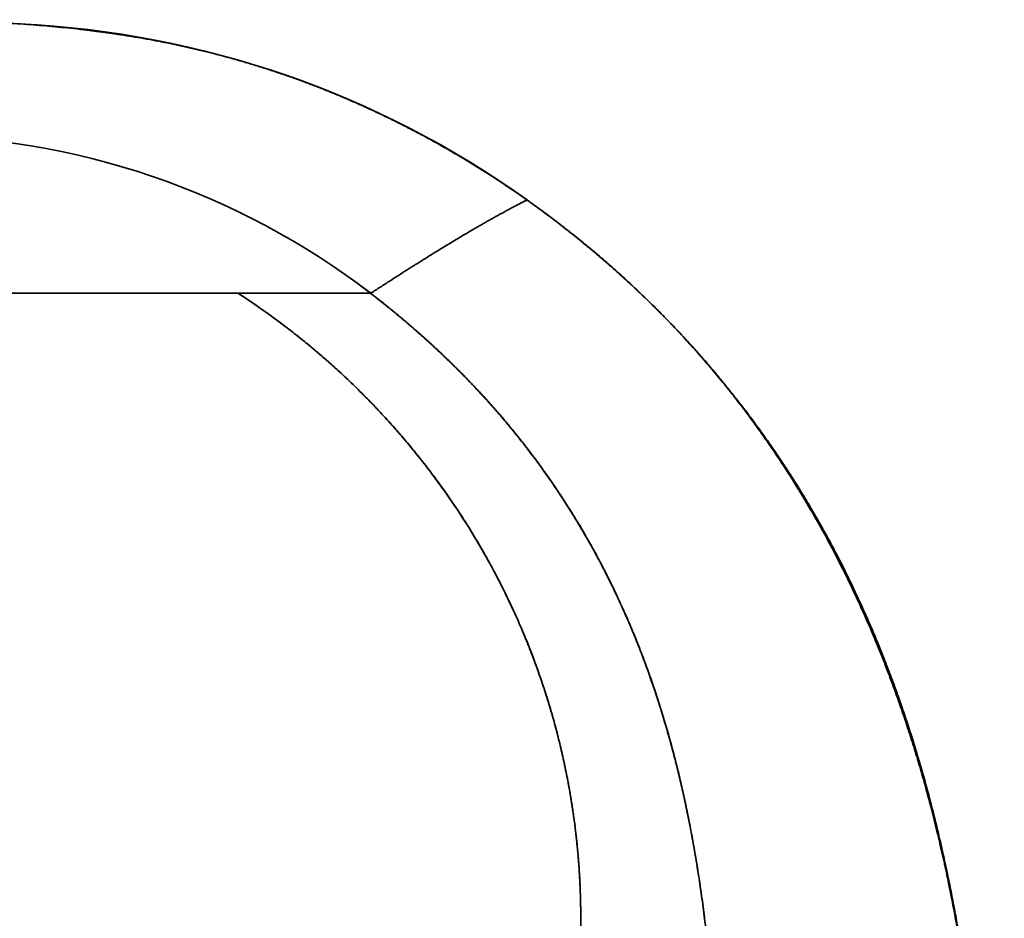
# Model space of a CAD drawing. Extents: x 46 to 342, y 25 to 270.
# Tile 159 of 256: x 266.2 to 272.66, y 74.71 to 80.61. Entities that reach past the tile are written whole.
import ezdxf

# ---------------------------------------------------------------- set-up
doc = ezdxf.new("R2010")
doc.units = 0
doc.layers.get('0').update_dxf_attribs({"lineweight": 13})

# ---------------------------------------------------------------- blocks, each defined once
blk = doc.blocks.new('BLOCK1')
at = {"color": 7, "lineweight": 35}
for p, q in [((-908.756, 156.324), (-867.766, 156.324)), ((-864.29, 156.324), (-908.756, 156.324)), ((-858.781, 119.012), (-858.782, 139.929))]:
    blk.add_line(p, q, dxfattribs=at)
at = {"color": 7, "lineweight": 35, "ltscale": 0.086873}
blk.add_line((-867.766, 156.324), (-864.291, 156.324), dxfattribs=at)
at = {"color": 7, "lineweight": 35}
for centre, radius, start, end in [((-877.95, 68.958), 94.539, 87.29896, 91.51707), ((-874.671, 138.528), 24.892, 54.4268, 87.2911), ((-876.465, 140.469), 19.99, 52.4798, 90.0183), ((-876.464, 140.469), 19.99, 52.4827, 90.021)]:
    blk.add_arc(centre, radius, start, end, dxfattribs=at)
for points, knots in [([(-935.85, 163.368), (-935.325, 163.358), (-934.8, 163.35), (-934.276, 163.347), (-933.228, 163.345), (-932.178, 163.35), (-931.653, 163.353), (-930.419, 163.36), (-929.184, 163.366), (-928.474, 163.368), (-927.054, 163.37), (-925.634, 163.37), (-924.925, 163.37), (-922.166, 163.367), (-919.409, 163.366), (-916.959, 163.368), (-913.551, 163.373), (-910.142, 163.377), (-909.575, 163.378), (-907.013, 163.383), (-904.451, 163.387), (-903.249, 163.388), (-898.042, 163.389), (-892.834, 163.38), (-888.828, 163.378), (-883.403, 163.448), (-877.978, 163.508), (-876.607, 163.518), (-873.964, 163.474), (-871.336, 163.217), (-870.14, 163.035), (-867.692, 162.503), (-865.332, 161.654), (-864.15, 161.136), (-862.264, 160.161), (-860.489, 159.002), (-859.803, 158.516), (-856.597, 156.051), (-853.903, 152.991), (-852.189, 150.224), (-850.441, 146.189), (-849.352, 141.95), (-849.105, 140.814), (-848.639, 138.259), (-848.333, 135.682), (-848.201, 134.252), (-847.928, 130.606), (-847.786, 126.952), (-847.726, 124.678), (-847.687, 122.213), (-847.677, 119.747), (-847.676, 119.502), (-847.676, 119.257), (-847.676, 119.012)], [0, 0, 0, 0, 0, 0, 6.173801, 6.173801, 6.173801, 12.347602, 12.347602, 12.347602, 20.674236, 20.674236, 20.674236, 29.000871, 29.000871, 29.000871, 53.037738, 53.037738, 53.037738, 69.004515, 69.004515, 69.004515, 83.107202, 83.107202, 83.107202, 130.115726, 130.115726, 130.115726, 146.782041, 146.782041, 146.782041, 161.087207, 161.087207, 161.087207, 176.168184, 176.168184, 176.168184, 185.922201, 185.922201, 185.922201, 223.57289, 223.57289, 223.57289, 237.172478, 237.172478, 237.172478, 254.014351, 254.014351, 254.014351, 280.069398, 280.069398, 280.069398, 282.946371, 282.946371, 282.946371, 282.946371, 282.946371, 282.946371]), ([(-860.19, 158.774), (-859.901, 158.567), (-859.615, 158.355), (-859.332, 158.138), (-858.776, 157.699), (-858.235, 157.244), (-857.97, 157.014), (-857.205, 156.328), (-856.475, 155.605), (-856.011, 155.115), (-854.222, 153.097), (-852.709, 150.858), (-851.746, 149.077), (-850.207, 145.479), (-849.224, 141.68), (-848.862, 139.815), (-848.59, 137.936), (-848.396, 136.047)], [0, 0, 0, 0, 0, 0, 2.502765, 2.502765, 2.502765, 4.987225, 4.987225, 4.987225, 9.763069, 9.763069, 9.763069, 24.083424, 24.083424, 24.083424, 37.453144, 37.453144, 37.453144, 37.453144, 37.453144, 37.453144]), ([(-867.766, 156.324), (-866.089, 155.235), (-864.541, 153.937), (-863.166, 152.447), (-860.867, 149.203), (-859.461, 145.533), (-859.003, 143.663), (-858.782, 141.781), (-858.782, 139.929)], [0, 0, 0, 0, 0, 0, 13.901248, 13.901248, 13.901248, 27.412381, 27.412381, 27.412381, 27.412381, 27.412381, 27.412381]), ([(-858.782, 139.929), (-858.782, 140.116), (-858.784, 140.304), (-858.789, 140.491), (-858.803, 140.867), (-858.825, 141.242), (-858.839, 141.43), (-858.951, 142.755), (-859.179, 144.074), (-859.457, 145.189), (-860.431, 148.139), (-861.989, 150.871), (-863.182, 152.457), (-864.854, 154.183), (-866.763, 155.637), (-867.092, 155.874), (-867.426, 156.103), (-867.766, 156.324)], [0, 0, 0, 0, 0, 0, 1.37417, 1.37417, 1.37417, 2.74834, 2.74834, 2.74834, 11.078463, 11.078463, 11.078463, 25.161638, 25.161638, 25.161638, 28.013862, 28.013862, 28.013862, 28.013862, 28.013862, 28.013862]), ([(-864.291, 156.324), (-863.528, 155.736), (-862.799, 155.116), (-862.117, 154.479), (-860.313, 152.59), (-858.83, 150.456), (-858.029, 149.009), (-856.514, 145.509), (-855.695, 141.753), (-855.418, 139.575), (-855.016, 134.173), (-855.059, 128.709), (-855.113, 125.488), (-855.209, 122.26), (-855.343, 119.012)], [0, 0, 0, 0, 0, 0, 6.749303, 6.749303, 6.749303, 18.576454, 18.576454, 18.576454, 34.080567, 34.080567, 34.080567, 56.81922, 56.81922, 56.81922, 56.81922, 56.81922, 56.81922]), ([(-855.15, 134.81), (-855.24, 137.277), (-855.418, 139.73), (-855.735, 142.169), (-856.595, 145.757), (-858.115, 149.077), (-858.708, 150.159), (-859.747, 151.758), (-860.967, 153.231), (-861.418, 153.734), (-862.047, 154.381), (-862.711, 154.997), (-862.879, 155.15), (-863.254, 155.483), (-863.64, 155.807), (-863.855, 155.982), (-864.071, 156.155), (-864.29, 156.324)], [0, 0, 0, 0, 0, 0, 18.032133, 18.032133, 18.032133, 27.233952, 27.233952, 27.233952, 32.230214, 32.230214, 32.230214, 33.899061, 33.899061, 33.899061, 35.915946, 35.915946, 35.915946, 35.915946, 35.915946, 35.915946])]:
    blk.add_open_spline(points, degree=5, knots=knots, dxfattribs=at)
for points in [[(-860.19, 158.774), (-860.617, 158.56), (-861.2, 158.248), (-861.986, 157.794), (-863.015, 157.157), (-864.29, 156.324)], [(-864.29, 156.324), (-863.015, 157.157), (-861.986, 157.794), (-861.2, 158.248), (-860.617, 158.56), (-860.19, 158.774)]]:
    blk.add_open_spline(points, degree=5, dxfattribs=at)

msp = doc.modelspace()

# ---------------------------------------------------------------- block references
at = {"lineweight": 0, "xscale": 0.25, "yscale": 0.25, "zscale": 0.25}
msp.add_blockref('BLOCK1', (484.5779, 39.7324), dxfattribs=at)

doc.saveas('drawing.dxf')
